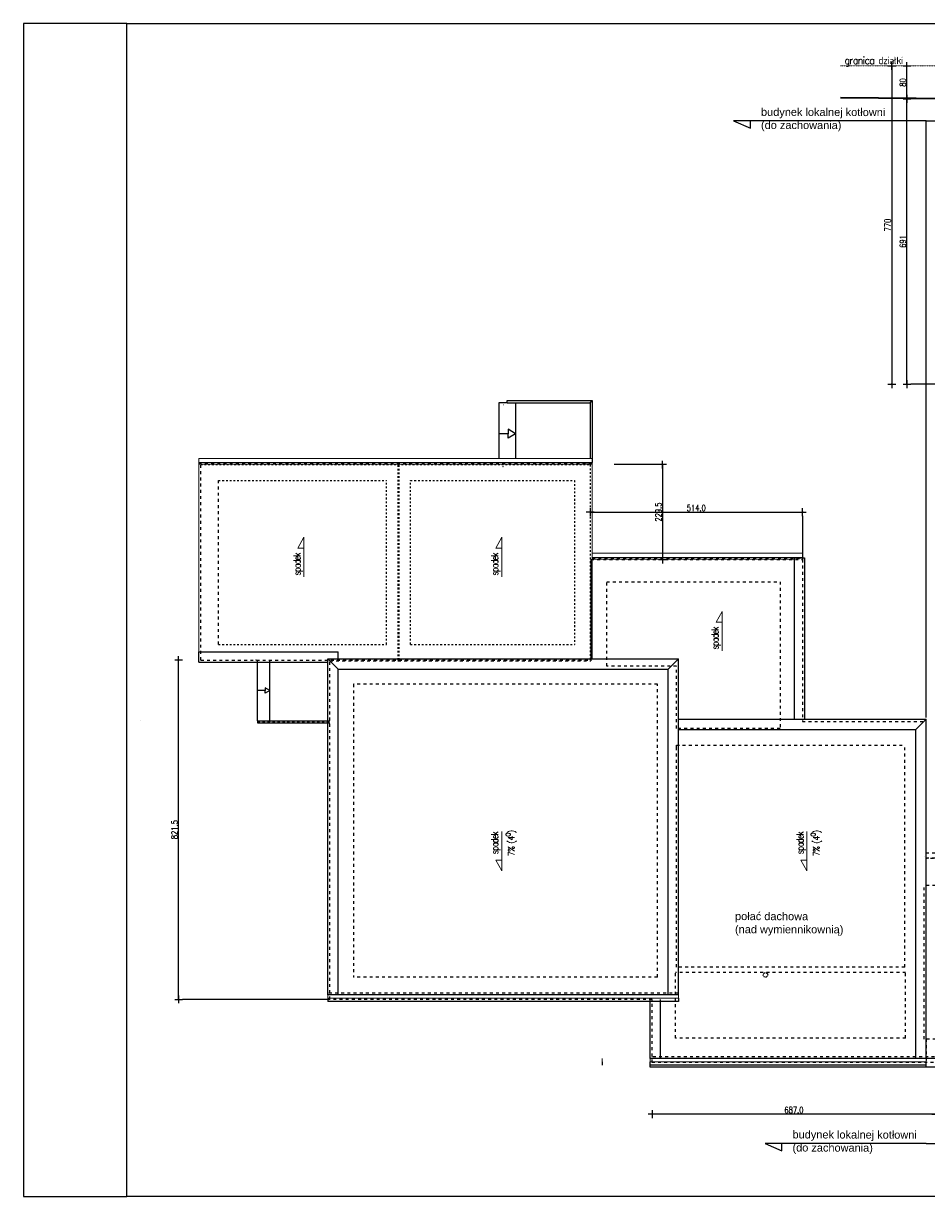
# Model space of a CAD drawing. Header units: millimetres. Extents: x 22865 to 60762, y -18816 to 15611.
# Tile 2 of 256: x 32685 to 34873, y -18804 to -15964. Entities that reach past the tile are written whole.
import ezdxf

# ---------------------------------------------------------------- set-up
doc = ezdxf.new("R2010")
doc.units = ezdxf.units.MM
for name, pattern in [('2_EGBS', [0]), ('2_EGBU_A', [0]), ('3', [1, 0.5, -0.5]), ('DASHED', [15, 7, -8]), ('EGKK', [2, 1.5, -0.5]), ('EGUG', [1, 0.5, -0.5])]:
    doc.linetypes.add(name, pattern=pattern)
for name, color, linetype, lineweight in [('CIENKA', 1, 'Continuous', 13), ('EGBE_L_3', 7, '2_EGBS', 18), ('Kontury', 96, 'EGKK', 18), ('Nowe_Archibet 420-K Ściany_Nr_pióra__162', 252, 'Continuous', 5), ('OTO_L_0', 7, 'Continuous', 35)]:
    doc.layers.add(name, color=color, linetype=linetype, lineweight=lineweight)
doc.layers.add('EGBB_L_0', color=7, linetype='2_EGBU_A', lineweight=50, true_color=0x804000)
doc.layers.add('Uzytki', color=7, linetype='EGUG', lineweight=18, true_color=0x008000)
for name, color, linetype in [('KONCEPCJA-NAWIERZCHNIE', 252, 'Continuous'), ('OPISY', 6, 'Continuous'), ('RAMLA', 2, 'Continuous'), ('sciany murowane', 4, 'Continuous'), ('widokowa', 2, 'Continuous'), ('WYMIARY', 6, 'Continuous')]:
    doc.layers.add(name, color=color, linetype=linetype)
doc.styles.add('1-100', font='simplex.shx', dxfattribs={"width": 0.8, "height": 15})
doc.styles.add('1-50', font='simplex.shx', dxfattribs={"width": 0.8, "height": 12})
doc.dimstyles.new('1-100', dxfattribs={"dimscale": 0.5, "dimtxt": 100, "dimasz": 1, "dimexe": 0.18, "dimexo": 0.0625, "dimgap": 5, "dimtad": 1, "dimdec": 1, "dimzin": 0, "dimdsep": 46, "dimtxsty": '1-100', "dimblk1": 'K', "dimblk2": 'K', "dimsah": 1, "dimcen": 0.09, "dimse1": 1, "dimse2": 1, "dimadec": 0, "dimazin": 0, "dimtfac": 1, "dimtdec": 1, "dimtofl": 0, "dimtmove": 0, "dimatfit": 3, "dimldrblk": 'K', "dimfxl": 0, "dimtolj": 1, "dimtzin": 0, "dimarcsym": 0})

# ---------------------------------------------------------------- blocks, each defined once
blk = doc.blocks.new('K')
for p, q in [((-19.1, 0), (19.1, 0)), ((0, -19.1), (0, 19.1))]:
    blk.add_line(p, q)
blk.add_circle((0, 0), 2.02)
blk = doc.blocks.new('*D3529')
at = {"layer": 'WYMIARY', "color": 0, "lineweight": -2, "ltscale": 0.2}
blk.add_line((34894.3, -18605), (34208.3, -18605), dxfattribs=at)
at = {"layer": 'WYMIARY', "color": 0, "linetype": 'ByBlock', "lineweight": -2, "xscale": 0.5, "yscale": 0.5, "zscale": 0.5, "rotation": 180}
blk.add_blockref('K', (34207.8, -18605), dxfattribs=at)
at = {"layer": 'WYMIARY', "color": 0, "linetype": 'ByBlock', "lineweight": -2, "xscale": 0.5, "yscale": 0.5, "zscale": 0.5}
blk.add_blockref('K', (34894.8, -18605), dxfattribs=at)
at = {"layer": 'WYMIARY', "color": 0, "ltscale": 0.2, "insert": (34551.3, -18595), "char_height": 15, "attachment_point": 5, "style": '1-100'}
blk.add_mtext('\\A1;687.0', dxfattribs=at)
blk = doc.blocks.new('*D3590')
at = {"layer": 'WYMIARY', "color": 0, "lineweight": -2, "ltscale": 0.2}
blk.add_line((33061, -18326.4), (33061, -17505.9), dxfattribs=at)
at = {"layer": 'WYMIARY', "color": 0, "linetype": 'ByBlock', "lineweight": -2, "xscale": 0.5, "yscale": 0.5, "zscale": 0.5}
for p, rotation in [((33061, -17505.4), 90), ((33061, -18326.9), 270)]:
    blk.add_blockref('K', p, dxfattribs=dict(at, rotation=rotation))
at = {"layer": 'WYMIARY', "color": 0, "ltscale": 0.2, "insert": (33051, -17916.2), "char_height": 15, "attachment_point": 5, "rotation": 90, "style": '1-100'}
blk.add_mtext('\\A1;821.5', dxfattribs=at)
blk = doc.blocks.new('*D3605')
at = {"layer": 'WYMIARY', "color": 0, "lineweight": -2, "ltscale": 0.2}
blk.add_line((34058.3, -17147.2), (34571.3, -17147.2), dxfattribs=at)
at = {"layer": 'WYMIARY', "color": 0, "linetype": 'ByBlock', "lineweight": -2, "xscale": 0.5, "yscale": 0.5, "zscale": 0.5, "rotation": 180}
blk.add_blockref('K', (34057.8, -17147.2), dxfattribs=at)
at = {"layer": 'WYMIARY', "color": 0, "linetype": 'ByBlock', "lineweight": -2, "xscale": 0.5, "yscale": 0.5, "zscale": 0.5}
blk.add_blockref('K', (34571.8, -17147.2), dxfattribs=at)
at = {"layer": 'WYMIARY', "color": 0, "ltscale": 0.2, "insert": (34314.8, -17137.2), "char_height": 15, "attachment_point": 5, "style": '1-100'}
blk.add_mtext('\\A1;514.0', dxfattribs=at)
blk = doc.blocks.new('*D3606')
at = {"layer": 'WYMIARY', "color": 0, "lineweight": -2, "ltscale": 0.2}
blk.add_line((34233.2, -17032.9), (34233.2, -17261.4), dxfattribs=at)
at = {"layer": 'WYMIARY', "color": 0, "linetype": 'ByBlock', "lineweight": -2, "xscale": 0.5, "yscale": 0.5, "zscale": 0.5}
for p, rotation in [((34233.2, -17032.4), 90), ((34233.2, -17261.9), 270)]:
    blk.add_blockref('K', p, dxfattribs=dict(at, rotation=rotation))
at = {"layer": 'WYMIARY', "color": 0, "ltscale": 0.2, "insert": (34223.2, -17147.2), "char_height": 15, "attachment_point": 5, "rotation": 90, "style": '1-100'}
blk.add_mtext('\\A1;229.5', dxfattribs=at)
blk = doc.blocks.new('*D3622')
at = {"layer": 'WYMIARY', "color": 0, "lineweight": -2, "ltscale": 0.2}
blk.add_line((34825.1, -16836.9), (34825.1, -16147.3), dxfattribs=at)
at = {"layer": 'WYMIARY', "color": 0, "linetype": 'ByBlock', "lineweight": -2, "xscale": 0.5, "yscale": 0.5, "zscale": 0.5}
for p, rotation in [((34825.1, -16146.8), 90), ((34825.1, -16837.4), 270)]:
    blk.add_blockref('K', p, dxfattribs=dict(at, rotation=rotation))
at = {"layer": 'WYMIARY', "color": 0, "ltscale": 0.2, "insert": (34815.1, -16492.1), "char_height": 15, "attachment_point": 5, "rotation": 90, "style": '1-100'}
blk.add_mtext('\\A1;691', dxfattribs=at)
blk = doc.blocks.new('*D3623')
at = {"layer": 'WYMIARY', "color": 0, "lineweight": -2, "ltscale": 0.2}
blk.add_line((34825.1, -16146.3), (34825.1, -16067.8), dxfattribs=at)
at = {"layer": 'WYMIARY', "color": 0, "linetype": 'ByBlock', "lineweight": -2, "xscale": 0.5, "yscale": 0.5, "zscale": 0.5}
for p, rotation in [((34825.1, -16067.3), 90), ((34825.1, -16146.8), 270)]:
    blk.add_blockref('K', p, dxfattribs=dict(at, rotation=rotation))
at = {"layer": 'WYMIARY', "color": 0, "ltscale": 0.2, "insert": (34815.1, -16107.1), "char_height": 15, "attachment_point": 5, "rotation": 90, "style": '1-100'}
blk.add_mtext('\\A1;80', dxfattribs=at)
blk = doc.blocks.new('*D3624')
at = {"layer": 'WYMIARY', "color": 0, "lineweight": -2, "ltscale": 0.2}
blk.add_line((34788.2, -16067.8), (34788.2, -16836.9), dxfattribs=at)
at = {"layer": 'WYMIARY', "color": 0, "linetype": 'ByBlock', "lineweight": -2, "xscale": 0.5, "yscale": 0.5, "zscale": 0.5}
for p, rotation in [((34788.2, -16067.3), 90), ((34788.2, -16837.4), 270)]:
    blk.add_blockref('K', p, dxfattribs=dict(at, rotation=rotation))
at = {"layer": 'WYMIARY', "color": 0, "ltscale": 0.2, "insert": (34778.2, -16452.4), "char_height": 15, "attachment_point": 5, "rotation": 90, "style": '1-100'}
blk.add_mtext('\\A1;770', dxfattribs=at)

msp = doc.modelspace()

# ---------------------------------------------------------------- linework, layer by layer
at = {"layer": 'EGBB_L_0', "linetype": '3', "lineweight": -2}
msp.add_circle((34482.28, -18267.88), 5.5, dxfattribs=at)
at = {"layer": 'EGBE_L_3', "linetype": '2_EGBS'}
msp.add_line((33848.19, -16887.27), (33848.33, -16887.27), dxfattribs=at)
for p in [(33846.97, -17037.27), (33248.77, -17504.99)]:
    msp.add_point(p, dxfattribs=at)
at = {"layer": 'KONCEPCJA-NAWIERZCHNIE', "linetype": 'Continuous', "lineweight": -2}
msp.add_lwpolyline([(32968.89, -17652.57), (32968.89, -17652.57), (32968.89, -17652.57)], dxfattribs=at)
at = {"layer": 'Nowe_Archibet 420-K Ściany_Nr_pióra__162', "color": 1, "ltscale": 0.2}
for p, q in [((33109.78, -17485.43), (33109.78, -17017.43)), ((33109.78, -17017.43), (34062.78, -17017.43)), ((34062.78, -17027.43), (34062.78, -17502.43)), ((33364.27, -17208.32), (33349.96, -17234.9)), ((33364.27, -17304.1), (33364.27, -17208.32)), ((33843.5, -17208.32), (33829.19, -17234.9)), ((33843.5, -17304.1), (33843.5, -17208.32)), ((33349.96, -17234.9), (33364.27, -17234.9)), ((33829.19, -17234.9), (33843.5, -17234.9)), ((34062.78, -17246.93), (34571.78, -17246.93)), ((34377.27, -17387.54), (34362.97, -17414.13)), ((34377.27, -17483.32), (34377.27, -17387.54)), ((34362.97, -17414.13), (34377.27, -17414.13)), ((33843.5, -17920.37), (33843.5, -18016.16)), ((34582.47, -17920.37), (34582.47, -18016.16)), ((33843.5, -18016.16), (33829.19, -17989.57)), ((33829.19, -17989.57), (33843.5, -17989.57)), ((34582.47, -18016.16), (34568.17, -17989.57)), ((34568.17, -17989.57), (34582.47, -17989.57)), ((33422.28, -18315.93), (33422.28, -18323.93)), ((34271.78, -18315.93), (34271.78, -18323.93)), ((34271.78, -18323.93), (33422.28, -18323.93)), ((34087.13, -18469.93), (34087.13, -18477.93)), ((34202.78, -18469.93), (34202.78, -18477.93)), ((34871.78, -18477.93), (34202.78, -18477.93)), ((34871.78, -18477.93), (34871.78, -18469.93))]:
    msp.add_line(p, q, dxfattribs=at)
at = {"layer": 'Nowe_Archibet 420-K Ściany_Nr_pióra__162', "color": 6, "ltscale": 0.2}
for p, q in [((33109.78, -17027.43), (34062.78, -17027.43)), ((33109.78, -17031.43), (34062.78, -17031.43)), ((34062.78, -17256.93), (34571.78, -17256.93)), ((34062.78, -17260.93), (34551.78, -17260.93))]:
    msp.add_line(p, q, dxfattribs=at)
at = {"layer": 'OTO_L_0'}
msp.add_line((34663.93, -16143.78), (35031.62, -16146.85), dxfattribs=at)
at = {"layer": 'RAMLA', "color": 2}
msp.add_lwpolyline([(32935.14, -15964.31), (32685.14, -15964.31), (32685.14, -18804.31), (32935.14, -18804.31)], close=True, dxfattribs=at)
for points in [[(32935.14, -18804.31), (32935.14, -15964.31), (40044.04, -15964.31), (40044.04, -18804.31)], [(40044.04, -18804.31), (32935.14, -18804.31), (32935.14, -15964.31), (40044.04, -15964.31)]]:
    msp.add_lwpolyline(points, dxfattribs=at)
at = {"layer": 'sciany murowane', "color": 1, "ltscale": 0.2}
for p, q in [((33856.78, -16877.43), (34062.78, -16877.43)), ((33856.78, -16882.43), (33856.78, -16877.43)), ((33856.78, -16882.43), (34057.78, -16882.43)), ((34057.78, -16882.43), (34062.78, -16877.43)), ((34057.78, -16882.43), (34057.78, -17017.43)), ((34062.78, -16877.43), (34062.78, -17027.43)), ((33252.28, -17652.43), (33427.28, -17652.43)), ((33252.28, -17652.43), (33252.28, -17657.43)), ((33252.28, -17657.43), (33427.28, -17657.43))]:
    msp.add_line(p, q, dxfattribs=at)
at = {"layer": 'sciany murowane', "linetype": 'DASHED'}
for p, q in [((33114.78, -17505.43), (33114.78, -17032.43)), ((33157.78, -17467.43), (33157.78, -17070.43)), ((34059.78, -17261.93), (34571.78, -17261.93)), ((34571.78, -17261.93), (34571.78, -17653.93)), ((34097.78, -17519.93), (34097.78, -17315.93)), ((34097.78, -17315.93), (34517.78, -17315.93)), ((34517.78, -17315.93), (34517.78, -17670.93)), ((33114.78, -17505.43), (33592.78, -17505.43)), ((33427.28, -18326.93), (33427.28, -17507.43)), ((33427.28, -17507.43), (34059.78, -17507.43)), ((33594.78, -17505.43), (34057.78, -17505.43)), ((34266.78, -17519.93), (34097.78, -17519.93)), ((34266.78, -17670.93), (34266.78, -17519.93)), ((34220.78, -17563.93), (33484.28, -17563.93)), ((33484.28, -17563.93), (33484.28, -18272.93)), ((34220.78, -18272.93), (34220.78, -17563.93)), ((34571.78, -17653.93), (34871.78, -17653.93)), ((34517.78, -17670.93), (34266.78, -17670.93)), ((34266.78, -18248.93), (34266.78, -17711.93)), ((34266.78, -17711.93), (34819.78, -17711.93)), ((34819.78, -18248.93), (34819.78, -17711.93)), ((36419.28, -17985.93), (34871.78, -17985.93)), ((34871.78, -18050.93), (34871.78, -17985.93)), ((34893.78, -18050.93), (34866.78, -18050.93)), ((34866.78, -18422.93), (34866.78, -18050.93)), ((34819.78, -18248.93), (34266.78, -18248.93)), ((34220.78, -18272.93), (33484.28, -18272.93)), ((34821.78, -18261.93), (34264.78, -18261.93)), ((34264.78, -18420.93), (34264.78, -18261.93)), ((34821.78, -18420.93), (34821.78, -18261.93)), ((34207.78, -18326.93), (33427.28, -18326.93)), ((34207.78, -18479.93), (34207.78, -18326.93)), ((34821.78, -18420.93), (34264.78, -18420.93)), ((34894.78, -18422.93), (34866.78, -18422.93)), ((34871.78, -18422.93), (34871.78, -18479.93)), ((37904.28, -18479.93), (34207.78, -18479.93))]:
    msp.add_line(p, q, dxfattribs=at)
at = {"layer": 'sciany murowane', "linetype": 'DASHED', "ltscale": 0.6}
for p, q in [((33114.78, -17032.43), (34057.78, -17032.43)), ((33592.78, -17505.43), (33592.78, -17032.43)), ((33594.78, -17505.43), (33594.78, -17032.43)), ((34057.78, -17032.43), (34057.78, -17505.43)), ((33157.78, -17070.43), (33564.78, -17070.43)), ((33564.78, -17467.43), (33564.78, -17070.43)), ((33622.78, -17070.43), (34019.78, -17070.43)), ((33622.78, -17467.43), (33622.78, -17070.43)), ((34019.78, -17070.43), (34019.78, -17467.43)), ((33157.78, -17467.43), (33564.78, -17467.43)), ((33622.78, -17467.43), (34019.78, -17467.43))]:
    msp.add_line(p, q, dxfattribs=at)
at = {"layer": 'sciany murowane', "ltscale": 0.2}
for p, q in [((34059.78, -17261.93), (34059.78, -17507.43)), ((34871.78, -17985.93), (34871.78, -17653.93)), ((34266.78, -17724.05), (34266.78, -17711.93))]:
    msp.add_line(p, q, dxfattribs=at)
at = {"layer": 'sciany murowane', "color": 2, "ltscale": 0.2}
for p, q in [((33252.28, -17652.43), (33252.28, -17505.43)), ((33282.28, -17654.93), (33282.28, -17505.43)), ((33270.89, -17578.93), (33252.28, -17578.93))]:
    msp.add_line(p, q, dxfattribs=at)
at = {"layer": 'sciany murowane', "color": 2, "linetype": 'DASHED', "ltscale": 0.8}
msp.add_line((33252.28, -17654.93), (33427.28, -17654.93), dxfattribs=at)
at = {"layer": 'sciany murowane', "color": 2, "ltscale": 0.2}
for points in [[(33282.28, -17578.93), (33270.89, -17572.4), (33270.89, -17578.93)], [(33282.28, -17578.93), (33270.89, -17585.45), (33270.89, -17578.93)]]:
    msp.add_lwpolyline(points, dxfattribs=at)
at = {"layer": 'Uzytki'}
msp.add_line((34664.08, -16066.53), (38804.9, -16074.99), dxfattribs=at)
at = {"layer": 'widokowa', "color": 1, "linetype": 'DASHED'}
for p, q in [((33109.78, -17029.93), (34062.78, -17029.93)), ((34062.78, -17259.43), (34571.78, -17259.43)), ((37323.28, -17972.93), (34871.78, -17972.93)), ((37323.28, -17984.93), (34871.78, -17984.93)), ((34271.78, -18311.93), (33422.28, -18311.93)), ((34936.63, -18465.93), (34202.78, -18465.93))]:
    msp.add_line(p, q, dxfattribs=at)
at = {"layer": 'widokowa', "ltscale": 0.2}
for p, q in [((34037.78, -17027.43), (34062.78, -17027.43)), ((33109.78, -17510.43), (33109.78, -17485.43)), ((33109.78, -17485.43), (33447.28, -17485.43)), ((33447.28, -17502.43), (33447.28, -17485.43)), ((33109.78, -17510.43), (33422.28, -17510.43)), ((33422.28, -18315.93), (33422.28, -17502.43)), ((33422.28, -17502.43), (34271.78, -17502.43)), ((33447.28, -17527.43), (33422.28, -17502.43)), ((34246.78, -17527.43), (34271.78, -17502.43)), ((34271.78, -18315.93), (34271.78, -17502.43)), ((33447.28, -18315.93), (33447.28, -17527.43)), ((33447.28, -17527.43), (34246.78, -17527.43)), ((34246.78, -18315.93), (34246.78, -17527.43)), ((34271.78, -18315.93), (33422.28, -18315.93)), ((34202.78, -18469.93), (34202.78, -18326.93)), ((34227.78, -18469.93), (34227.78, -18326.93)), ((37860.28, -18469.93), (34202.78, -18469.93)), ((34202.78, -18491.43), (34202.78, -18485.93)), ((37909.28, -18491.43), (34202.78, -18491.43))]:
    msp.add_line(p, q, dxfattribs=at)
at = {"layer": 'widokowa', "color": 2, "ltscale": 0.2}
for p, q in [((34551.78, -17257.93), (34551.78, -17648.93)), ((34551.78, -17257.93), (34576.78, -17257.93)), ((34576.78, -17257.93), (34576.78, -17648.93)), ((34271.78, -17648.93), (34871.78, -17648.93)), ((34871.78, -17648.93), (34846.78, -17673.93)), ((34871.78, -18469.93), (34871.78, -17648.93)), ((34271.78, -17673.93), (34846.78, -17673.93)), ((34846.78, -18469.93), (34846.78, -17673.93)), ((34871.78, -18491.43), (34871.78, -18485.93))]:
    msp.add_line(p, q, dxfattribs=at)
at = {"layer": 'widokowa', "color": 6, "ltscale": 0.2}
for p, q in [((33422.28, -18323.93), (33422.28, -18331.93)), ((34271.78, -18331.93), (33422.28, -18331.93)), ((34271.78, -18323.93), (34271.78, -18331.93)), ((34087.13, -18477.93), (34087.13, -18485.93)), ((34202.78, -18485.93), (34202.78, -18477.93)), ((34871.78, -18485.93), (34202.78, -18485.93)), ((34871.78, -18485.93), (34871.78, -18477.93))]:
    msp.add_line(p, q, dxfattribs=at)
at = {"layer": 'WYMIARY', "ltscale": 0.2}
for p, q in [((35031.62, -16146.85), (34834.65, -16146.85)), ((34929.28, -16837.43), (34834.65, -16837.43)), ((33836.78, -16882.43), (33836.78, -17017.43)), ((33856.78, -16882.43), (33836.78, -16882.43)), ((33876.78, -16882.43), (33876.78, -17017.43)), ((33859.5, -16957.43), (33836.78, -16957.43)), ((34225.23, -17032.43), (34115.65, -17032.43)), ((34571.78, -17156.71), (34571.78, -17261.93)), ((34868.72, -17981.42), (34868.72, -17981.42)), ((33427.28, -18326.93), (33070.57, -18326.93))]:
    msp.add_line(p, q, dxfattribs=at)
at = {"layer": 'WYMIARY', "color": 3}
for p, q in [((34871.78, -16200.04), (34405.35, -16200.04)), ((34405.35, -16200.04), (34445.95, -16217.85)), ((34445.95, -16217.85), (34445.95, -16200.04)), ((34871.78, -16200.04), (35349.42, -16200.04)), ((34871.78, -17644.8), (34871.78, -16200.04)), ((34871.78, -18675.65), (34481.65, -18675.65)), ((34481.65, -18675.65), (34522.25, -18693.46)), ((34522.25, -18693.46), (34522.25, -18675.65)), ((34871.78, -18675.65), (35349.42, -18675.65))]:
    msp.add_line(p, q, dxfattribs=at)
at = {"layer": 'WYMIARY', "ltscale": 0.2}
for points in [[(33876.78, -16957.43), (33859.5, -16946.51), (33859.5, -16957.43)], [(33876.78, -16957.43), (33859.5, -16968.34), (33859.5, -16957.43)]]:
    msp.add_lwpolyline(points, dxfattribs=at)

# ---------------------------------------------------------------- texts
at = {"layer": 'CIENKA', "color": 2, "char_height": 19, "width": 655.4139, "attachment_point": 1, "rotation": 359.88303, "style": '1-50'}
for s, insert in [('{\\W1;\\fArial|b0|i0|c238|p34;budynek lokalnej kotłowni\\P(do zachowania)}', (34471.65, -16168.99)), ('{\\W1;\\fArial|b0|i0|c238|p34;połać dachowa\\P(nad wymiennikownią)}', (34408.72, -18116.02)), ('{\\W1;\\fArial|b0|i0|c238|p34;budynek lokalnej kotłowni\\P(do zachowania)}', (34547.95, -18644.6))]:
    msp.add_mtext(s, dxfattribs=dict(at, insert=insert))
at = {"layer": 'Kontury', "insert": (34674.08, -16056.74), "char_height": 18, "width": 302.1591, "attachment_point": 4, "rotation": 359.88303, "style": '1-100'}
msp.add_mtext('{\\T0.9;\\W0.9;\\Fsimplex8|c238;granica działki}', dxfattribs=at)
at = {"layer": 'OPISY', "char_height": 17, "width": 302.1591, "attachment_point": 4, "rotation": 90, "style": '1-100'}
for insert in [(33350.29, -17300.76), (33829.52, -17300.76), (34363.29, -17479.98), (33829.52, -17975.57), (34568.49, -17975.57)]:
    msp.add_mtext('{\\T0.8;\\Fsimplex8|c238;spadek}', dxfattribs=dict(at, insert=insert))
at = {"layer": 'WYMIARY', "char_height": 15.5, "width": 706.4568, "attachment_point": 1, "rotation": 90, "style": '1-50'}
for insert in [(33853.64, -17980.52), (34592.62, -17980.52)]:
    msp.add_mtext('\\A1;{\\T0.75;\\W0.9;\\FSIMPLEX8.SHX|c226;7% (4{\\H0.7x;\\SO^ ;})}', dxfattribs=dict(at, insert=insert))

# ---------------------------------------------------------------- dimensions: what is measured, and where the dimension line sits
at = {"layer": 'WYMIARY', "ltscale": 0.2}
for base, p1, p2, picture, middle in [((34788.21, -16837.43), (34815.54, -16067.28), (34815.54, -16837.43), '*D3624', (34778.21, -16452.35)), ((34825.09, -16067.28), (35031.62, -16146.85), (35031.78, -16067.28), '*D3623', (34815.09, -16107.06)), ((34825.09, -16146.85), (34904.11, -16837.43), (34904.11, -16146.85), '*D3622', (34815.09, -16492.14))]:
    dim = msp.add_linear_dim(base=base, p1=p1, p2=p2, angle=90, dimstyle='1-100', override={"dimdec": 0, "dimtxsty": '1-100', "dimldrblk": 'K'}, dxfattribs=at)
    dim.commit()
    dim.dimension.update_dxf_attribs({"geometry": picture, "text_midpoint": middle})
for base, p1, p2, picture, middle in [((34233.25, -17261.93), (34239.52, -17032.43), (34226.2, -17261.93), '*D3606', (34223.25, -17147.18)), ((33061.01, -17505.43), (33278.23, -18326.93), (33278.23, -17505.43), '*D3590', (33051.01, -17916.18))]:
    dim = msp.add_linear_dim(base=base, p1=p1, p2=p2, angle=90, dimstyle='1-100', dxfattribs=at)
    dim.commit()
    dim.dimension.update_dxf_attribs({"geometry": picture, "text_midpoint": middle})
for base, p1, p2, picture, middle in [((34571.78, -17147.15), (34057.78, -17171.42), (34571.78, -17171.42), '*D3605', (34314.78, -17137.15)), ((34207.78, -18605), (34894.78, -18614.55), (34207.78, -18479.93), '*D3529', (34551.28, -18595))]:
    dim = msp.add_linear_dim(base=base, p1=p1, p2=p2, dimstyle='1-100', dxfattribs=at)
    dim.commit()
    dim.dimension.update_dxf_attribs({"geometry": picture, "text_midpoint": middle})

doc.saveas('drawing.dxf')
